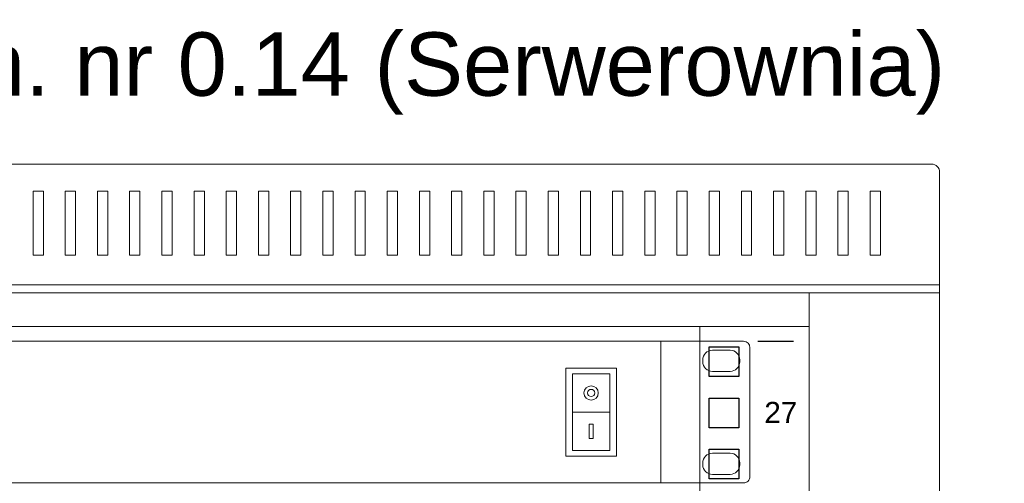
# Model space of a CAD drawing. Header units: millimetres. Extents: x 83969 to 163860, y -22594 to 4849.
# Tile 87 of 108: x 163450 to 163469, y -21344 to -21335. Entities that reach past the tile are written whole.
import ezdxf
from ezdxf.enums import TextEntityAlignment as Align

# ---------------------------------------------------------------- set-up
doc = ezdxf.new("R2010")
doc.units = ezdxf.units.MM
doc.layers.get('0').update_dxf_attribs({"color": 251, "lineweight": 0})
for name, color, linetype in [('! GB Opis', 7, 'Continuous'), ('! PT Instalacja niskoprądowa', 1, 'Continuous'), ('! PT Wyposażenie szafy RACK', 7, 'Continuous'), ('00 CCTV IP - MIWI', 10, 'Continuous')]:
    doc.layers.add(name, color=color, linetype=linetype)
doc.layers.add('BKT_szafy', color=7, linetype='Continuous', lineweight=5)
doc.layers.add('BKT_szafy_numeracja', color=7, linetype='Continuous', lineweight=5)
doc.styles.get("Standard").update_dxf_attribs({"font": 'arial.ttf'})

# ---------------------------------------------------------------- blocks, each defined once
blk = doc.blocks.new('1U_szafa')
at = {"layer": '00 CCTV IP - MIWI', "color": 7}
for points in [[(9756, 2032.2), (9765.2, 2032.2), (9765.2, 2023), (9756, 2023), (9756, 2032.2)], [(9756, 2016.33), (9765.2, 2016.33), (9765.2, 2007.13), (9756, 2007.13), (9756, 2016.33)], [(9756, 2000.45), (9765.2, 2000.45), (9765.2, 1991.25), (9756, 1991.25), (9756, 2000.45)]]:
    blk.add_lwpolyline(points, dxfattribs=at)
blk = doc.blocks.new('Szafa rack 27U')
at = {"layer": 'BKT_szafy'}
blk.add_lwpolyline([(-381.31, 832.83, -0.434201), (-379.81, 834.41), (-1.9, 834.41, -0.414214), (-0.32, 832.83), (-0.32, 832.82)], format="xyb", dxfattribs=at)
for points in [[(-0.32, 832.82), (-0.32, 810.54)], [(-0.32, 809.01), (0, 29.85)]]:
    blk.add_lwpolyline(points, dxfattribs=at)
for points in [[(-179.13, 829.06), (-177.1, 829.06), (-177.1, 816.47), (-179.13, 816.47)], [(-172.78, 829.06), (-170.75, 829.06), (-170.75, 816.47), (-172.78, 816.47)], [(-166.43, 829.06), (-164.4, 829.06), (-164.4, 816.47), (-166.43, 816.47)], [(-160.08, 829.06), (-158.05, 829.06), (-158.05, 816.47), (-160.08, 816.47)], [(-153.73, 829.06), (-151.7, 829.06), (-151.7, 816.47), (-153.73, 816.47)], [(-147.38, 829.06), (-145.35, 829.06), (-145.35, 816.47), (-147.38, 816.47)], [(-141.03, 829.06), (-139, 829.06), (-139, 816.47), (-141.03, 816.47)], [(-134.68, 829.06), (-132.65, 829.06), (-132.65, 816.47), (-134.68, 816.47)], [(-128.33, 829.06), (-126.3, 829.06), (-126.3, 816.47), (-128.33, 816.47)], [(-121.98, 829.06), (-119.95, 829.06), (-119.95, 816.47), (-121.98, 816.47)], [(-115.63, 829.06), (-113.6, 829.06), (-113.6, 816.47), (-115.63, 816.47)], [(-109.28, 829.06), (-107.25, 829.06), (-107.25, 816.47), (-109.28, 816.47)], [(-102.93, 829.06), (-100.9, 829.06), (-100.9, 816.47), (-102.93, 816.47)], [(-96.58, 829.06), (-94.55, 829.06), (-94.55, 816.47), (-96.58, 816.47)], [(-90.23, 829.06), (-88.2, 829.06), (-88.2, 816.47), (-90.23, 816.47)], [(-83.88, 829.06), (-81.85, 829.06), (-81.85, 816.47), (-83.88, 816.47)], [(-77.53, 829.06), (-75.5, 829.06), (-75.5, 816.47), (-77.53, 816.47)], [(-71.18, 829.06), (-69.15, 829.06), (-69.15, 816.47), (-71.18, 816.47)], [(-64.83, 829.06), (-62.8, 829.06), (-62.8, 816.47), (-64.83, 816.47)], [(-58.48, 829.06), (-56.45, 829.06), (-56.45, 816.47), (-58.48, 816.47)], [(-52.13, 829.06), (-50.1, 829.06), (-50.1, 816.47), (-52.13, 816.47)], [(-45.78, 829.06), (-43.75, 829.06), (-43.75, 816.47), (-45.78, 816.47)], [(-39.43, 829.06), (-37.4, 829.06), (-37.4, 816.47), (-39.43, 816.47)], [(-33.08, 829.06), (-31.05, 829.06), (-31.05, 816.47), (-33.08, 816.47)], [(-26.73, 829.06), (-24.7, 829.06), (-24.7, 816.47), (-26.73, 816.47)], [(-20.38, 829.06), (-18.35, 829.06), (-18.35, 816.47), (-20.38, 816.47)], [(-14.03, 829.06), (-12, 829.06), (-12, 816.47), (-14.03, 816.47)], [(-381.32, 810.6), (-0.32, 810.6), (-0.32, 809.01), (-381.32, 809.01)], [(-26.03, 802.35), (-354.97, 802.35), (-354.97, 809.01), (-26.03, 809.01)], [(-26.03, 36.51), (-47.62, 36.51), (-47.62, 802.35), (-26.03, 802.35)]]:
    blk.add_lwpolyline(points, close=True, dxfattribs=at)
at = {"layer": 'BKT_szafy', "const_width": 0.254}
blk.add_lwpolyline([(-36.18, 799.44), (-29.13, 799.44)], dxfattribs=at)
at = {"layer": 'BKT_szafy', "xscale": 0.635, "yscale": 0.635, "zscale": 0.635}
blk.add_blockref('1U_szafa', (-6240.84, -492.12), dxfattribs=at)
at = {"layer": '! PT Instalacja niskoprądowa'}
blk.add_attdef('NAZWA_SZAFY', text='', height=20, dxfattribs=at).set_placement((-377.65, 856.93), align=Align.MIDDLE_LEFT)
at = {"layer": 'BKT_szafy_numeracja', "insert": (-34.9, 787.5), "char_height": 4.191, "width": 4.445, "attachment_point": 1}
blk.add_mtext('27', dxfattribs=at)
blk = doc.blocks.new('A$7E6A6014D2D5')
at = {"layer": '00 CCTV IP - MIWI', "color": 234, "lineweight": 0}
blk.add_line((2358.6, 0), (2505.2, 0), dxfattribs=at)
for points in [[(-3045.3, -279.4), (-3045.3, -279.4), (-3045.3, -279.4), (-3045.3, -279.4), (3032.9, -279.4), (3032.9, -279.4), (3032.9, -279.4, 0.41425), (3058.3, -254), (3058.3, -254), (3058.3, 254, 0.414021), (3032.9, 279.4), (3032.9, 279.4), (-3045.3, 279.4, 0.457803), (-3070.7, 254), (-3070.7, 254), (-3070.7, -255.3, 0.414214), (-3045.3, -279.4), (-3045.3, -279.4)], [(2910.3, 244.5), (2910.3, 244.5), (2980.2, 244.5, -0.401538), (3018.3, 206.4), (3018.3, 206.4), (3018.3, 198.8, -0.401538), (2980.2, 160.7), (2980.2, 160.7), (2910.3, 160.7, -0.401538), (2872.2, 198.8), (2872.2, 198.8), (2872.2, 205.1, -0.409645), (2910.3, 244.5), (2910.3, 244.5)], [(2910.3, -161.9), (2910.3, -161.9), (2980.2, -161.9, -0.401538), (3018.3, -200), (3018.3, -200), (3018.3, -207.6, -0.401538), (2980.2, -245.7), (2980.2, -245.7), (2910.3, -245.7, -0.401538), (2872.2, -207.6), (2872.2, -207.6), (2872.2, -201.3, -0.409645), (2910.3, -161.9), (2910.3, -161.9)]]:
    blk.add_lwpolyline(points, format="xyb", dxfattribs=at)
for points in [[(-2706.9, -279.4), (2706.9, -279.4), (2706.9, 279.4), (-2706.9, 279.4)], [(2331.8, -173.7), (2331.8, 173.7), (2532.4, 173.7), (2532.4, -173.7)], [(2358.6, -151.3), (2358.6, 151.3), (2505.2, 151.3), (2505.2, -151.3)], [(2424.4, -103.7), (2424.4, -47.6), (2439.4, -47.6), (2439.4, -103.7)]]:
    blk.add_lwpolyline(points, close=True, dxfattribs=at)
for radius in [28.2, 14.3]:
    blk.add_circle((2431.9, 75.6), radius, dxfattribs=at)

msp = doc.modelspace()

# ---------------------------------------------------------------- block references
at = {"layer": '! PT Wyposażenie szafy RACK', "color": 7, "xscale": 0.1, "yscale": 0.1, "zscale": 0.1}
msp.add_blockref('Szafa rack 27U', (163467.983, -21420.942), dxfattribs=at)
at = {"xscale": 0.005000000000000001, "yscale": 0.005000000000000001, "zscale": 0.005000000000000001}
msp.add_blockref('A$7E6A6014D2D5', (163448.918, -21342.394), dxfattribs=at)

# ---------------------------------------------------------------- texts
at = {"layer": '! GB Opis', "insert": (163438.56, -21334.903), "char_height": 1.25, "width": 45.12835, "attachment_point": 1}
msp.add_mtext('Montaż w pom. nr 0.14 (Serwerownia)', dxfattribs=at)

doc.saveas('drawing.dxf')
